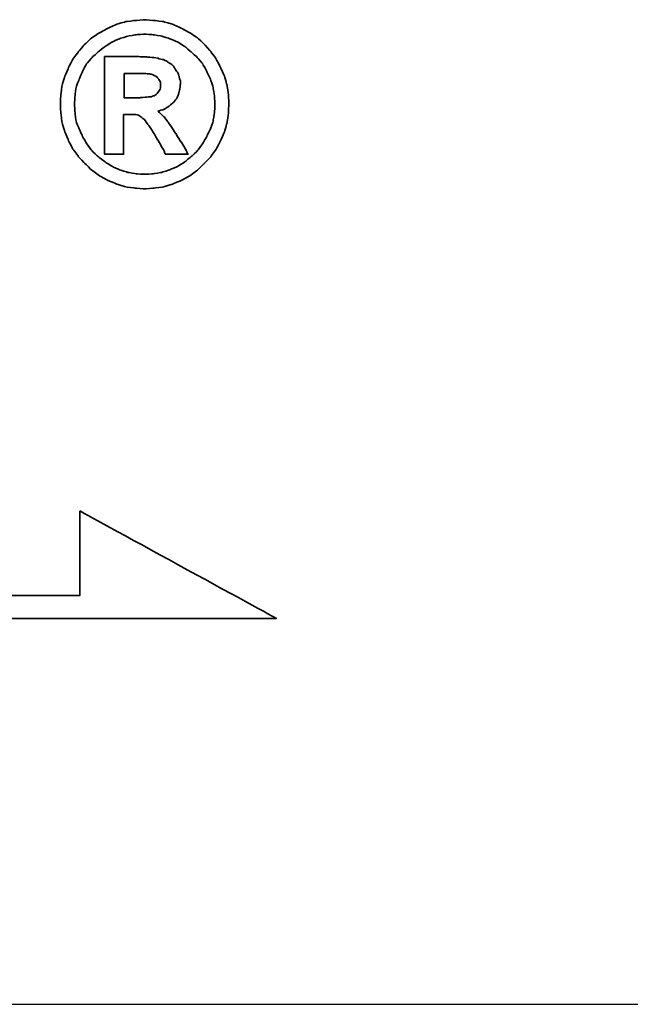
# Model space of a CAD drawing. Extents: x 898 to 1291, y 65 to 273.
# Tile 40 of 41: x 1192 to 1198, y 188 to 197. Entities that reach past the tile are written whole.
import ezdxf

# ---------------------------------------------------------------- set-up
doc = ezdxf.new("R2010")
doc.units = 0
doc.header["$MEASUREMENT"] = 0
doc.linetypes.add('CENTER', pattern=[2, 1.25, -0.25, 0.25, -0.25])
for name, color, linetype in [('CL', 1, 'CENTER'), ('DIM', 4, 'CONTINUOUS'), ('layer 1', 7, 'CONTINUOUS')]:
    doc.layers.add(name, color=color, linetype=linetype)

# ---------------------------------------------------------------- blocks, each defined once
blk = doc.blocks.new('TBI MOTION logo(完整正式版)')
at = {"layer": 'layer 1', "color": 22, "lineweight": 35}
for points, knots in [([(81.20634, 4.98624), (81.20634, 4.98624), (81.18649, 5.32862), (81.18649, 5.32862), (81.18649, 5.32862), (81.18649, 5.32862), (81.13886, 5.66206), (81.13886, 5.66206), (81.13886, 5.66206), (81.13886, 5.66206), (81.04359, 5.97764), (81.04359, 5.97764), (81.04359, 5.97764), (81.04359, 5.97764), (80.91061, 6.29124), (80.91061, 6.29124), (80.91061, 6.29124), (80.91061, 6.29124), (80.75778, 6.58697), (80.75778, 6.58697), (80.75778, 6.58697), (80.75778, 6.58697), (80.5593, 6.85294), (80.5593, 6.85294), (80.5593, 6.85294), (80.5593, 6.85294), (80.33105, 7.1189), (80.33105, 7.1189), (80.33105, 7.1189), (80.33105, 7.1189), (80.09287, 7.33921), (80.09287, 7.33921), (80.09287, 7.33921), (80.09287, 7.33921), (79.815, 7.51982), (79.815, 7.51982), (79.815, 7.51982), (79.815, 7.51982), (79.51133, 7.69051), (79.51133, 7.69051), (79.51133, 7.69051), (79.51133, 7.69051), (79.19773, 7.8235), (79.19773, 7.8235), (79.19773, 7.8235), (79.19773, 7.8235), (78.88215, 7.91877), (78.88215, 7.91877), (78.88215, 7.91877), (78.88215, 7.91877), (78.54871, 7.95846), (78.54871, 7.95846), (78.54871, 7.95846), (78.54871, 7.95846), (78.21526, 7.98625), (78.21526, 7.98625), (78.21526, 7.98625), (78.21526, 7.98625), (77.87388, 7.95846), (77.87388, 7.95846), (77.87388, 7.95846), (77.87388, 7.95846), (77.54044, 7.91877), (77.54044, 7.91877), (77.54044, 7.91877), (77.54044, 7.91877), (77.22485, 7.8235), (77.22485, 7.8235), (77.22485, 7.8235), (77.22485, 7.8235), (76.91027, 7.69051), (76.91027, 7.69051), (76.91027, 7.69051), (76.91027, 7.69051), (76.6056, 7.51982), (76.6056, 7.51982), (76.6056, 7.51982), (76.6056, 7.51982), (76.32972, 7.33921), (76.32972, 7.33921), (76.32972, 7.33921), (76.32972, 7.33921), (76.09154, 7.1189), (76.09154, 7.1189), (76.09154, 7.1189), (76.09154, 7.1189), (75.86329, 6.85294), (75.86329, 6.85294), (75.86329, 6.85294), (75.86329, 6.85294), (75.66382, 6.58697), (75.66382, 6.58697), (75.66382, 6.58697), (75.66382, 6.58697), (75.51099, 6.29124), (75.51099, 6.29124), (75.51099, 6.29124), (75.51099, 6.29124), (75.37702, 5.97764), (75.37702, 5.97764), (75.37702, 5.97764), (75.37702, 5.97764), (75.28175, 5.66206), (75.28175, 5.66206), (75.28175, 5.66206), (75.28175, 5.66206), (75.23411, 5.32862), (75.23411, 5.32862), (75.23411, 5.32862), (75.23411, 5.32862), (75.21625, 4.98624), (75.21625, 4.98624), (75.21625, 4.98624), (75.21625, 4.98624), (75.23411, 4.6528), (75.23411, 4.6528), (75.23411, 4.6528), (75.23411, 4.6528), (75.28175, 4.32035), (75.28175, 4.32035), (75.28175, 4.32035), (75.28175, 4.32035), (75.37702, 3.99583), (75.37702, 3.99583), (75.37702, 3.99583), (75.37702, 3.99583), (75.51099, 3.68224), (75.51099, 3.68224), (75.51099, 3.68224), (75.51099, 3.68224), (75.66382, 3.38749), (75.66382, 3.38749), (75.66382, 3.38749), (75.66382, 3.38749), (75.86329, 3.10963), (75.86329, 3.10963), (75.86329, 3.10963), (75.86329, 3.10963), (76.09154, 2.87145), (76.09154, 2.87145), (76.09154, 2.87145), (76.09154, 2.87145), (76.32972, 2.6432), (76.32972, 2.6432), (76.32972, 2.6432), (76.32972, 2.6432), (76.6056, 2.43381), (76.6056, 2.43381), (76.6056, 2.43381), (76.6056, 2.43381), (76.91027, 2.27205), (76.91027, 2.27205), (76.91027, 2.27205), (76.91027, 2.27205), (77.22485, 2.13906), (77.22485, 2.13906), (77.22485, 2.13906), (77.22485, 2.13906), (77.54044, 2.0438), (77.54044, 2.0438), (77.54044, 2.0438), (77.54044, 2.0438), (77.87388, 1.99616), (77.87388, 1.99616), (77.87388, 1.99616), (77.87388, 1.99616), (78.21526, 1.97631), (78.21526, 1.97631), (78.21526, 1.97631), (78.21526, 1.97631), (78.54871, 1.99616), (78.54871, 1.99616), (78.54871, 1.99616), (78.54871, 1.99616), (78.88215, 2.0438), (78.88215, 2.0438), (78.88215, 2.0438), (78.88215, 2.0438), (79.19773, 2.13906), (79.19773, 2.13906), (79.19773, 2.13906), (79.19773, 2.13906), (79.51133, 2.27205), (79.51133, 2.27205), (79.51133, 2.27205), (79.51133, 2.27205), (79.815, 2.43381), (79.815, 2.43381), (79.815, 2.43381), (79.815, 2.43381), (80.09287, 2.6432), (80.09287, 2.6432), (80.09287, 2.6432), (80.09287, 2.6432), (80.33105, 2.87145), (80.33105, 2.87145), (80.33105, 2.87145), (80.33105, 2.87145), (80.5593, 3.10963), (80.5593, 3.10963), (80.5593, 3.10963), (80.5593, 3.10963), (80.75778, 3.38749), (80.75778, 3.38749), (80.75778, 3.38749), (80.75778, 3.38749), (80.91061, 3.68224), (80.91061, 3.68224), (80.91061, 3.68224), (80.91061, 3.68224), (81.04359, 3.99583), (81.04359, 3.99583), (81.04359, 3.99583), (81.04359, 3.99583), (81.13886, 4.32035), (81.13886, 4.32035), (81.13886, 4.32035), (81.13886, 4.32035), (81.18649, 4.6528), (81.18649, 4.6528), (81.18649, 4.6528), (81.18649, 4.6528), (81.20634, 4.98624), (81.20634, 4.98624)], [0, 0, 0, 0, 0.01785714, 0.01785714, 0.01785714, 0.01785715, 0.03571429, 0.03571429, 0.03571429, 0.0357143, 0.05357143, 0.05357143, 0.05357143, 0.05357144, 0.07142857, 0.07142857, 0.07142857, 0.07142858, 0.08928571, 0.08928571, 0.08928571, 0.08928572, 0.10714286, 0.10714286, 0.10714286, 0.10714287, 0.125, 0.125, 0.125, 0.12500001, 0.14285714, 0.14285714, 0.14285714, 0.14285715, 0.16071429, 0.16071429, 0.16071429, 0.1607143, 0.17857143, 0.17857143, 0.17857143, 0.17857144, 0.19642857, 0.19642857, 0.19642857, 0.19642858, 0.21428571, 0.21428571, 0.21428571, 0.21428572, 0.23214286, 0.23214286, 0.23214286, 0.23214287, 0.25, 0.25, 0.25, 0.25000001, 0.26785714, 0.26785714, 0.26785714, 0.26785715, 0.28571429, 0.28571429, 0.28571429, 0.2857143, 0.30357143, 0.30357143, 0.30357143, 0.30357144, 0.32142857, 0.32142857, 0.32142857, 0.32142858, 0.33928571, 0.33928571, 0.33928571, 0.33928572, 0.35714286, 0.35714286, 0.35714286, 0.35714287, 0.375, 0.375, 0.375, 0.37500001, 0.39285714, 0.39285714, 0.39285714, 0.39285715, 0.41071429, 0.41071429, 0.41071429, 0.4107143, 0.42857143, 0.42857143, 0.42857143, 0.42857144, 0.44642857, 0.44642857, 0.44642857, 0.44642858, 0.46428571, 0.46428571, 0.46428571, 0.46428572, 0.48214286, 0.48214286, 0.48214286, 0.48214287, 0.5, 0.5, 0.5, 0.50000001, 0.51785714, 0.51785714, 0.51785714, 0.51785715, 0.53571429, 0.53571429, 0.53571429, 0.5357143, 0.55357143, 0.55357143, 0.55357143, 0.55357144, 0.57142857, 0.57142857, 0.57142857, 0.57142858, 0.58928571, 0.58928571, 0.58928571, 0.58928572, 0.60714286, 0.60714286, 0.60714286, 0.60714287, 0.625, 0.625, 0.625, 0.62500001, 0.64285714, 0.64285714, 0.64285714, 0.64285715, 0.66071429, 0.66071429, 0.66071429, 0.6607143, 0.67857143, 0.67857143, 0.67857143, 0.67857144, 0.69642857, 0.69642857, 0.69642857, 0.69642858, 0.71428571, 0.71428571, 0.71428571, 0.71428572, 0.73214286, 0.73214286, 0.73214286, 0.73214287, 0.75, 0.75, 0.75, 0.75000001, 0.76785714, 0.76785714, 0.76785714, 0.76785715, 0.78571429, 0.78571429, 0.78571429, 0.7857143, 0.80357143, 0.80357143, 0.80357143, 0.80357144, 0.82142857, 0.82142857, 0.82142857, 0.82142858, 0.83928571, 0.83928571, 0.83928571, 0.83928572, 0.85714286, 0.85714286, 0.85714286, 0.85714287, 0.875, 0.875, 0.875, 0.87500001, 0.89285714, 0.89285714, 0.89285714, 0.89285715, 0.91071429, 0.91071429, 0.91071429, 0.9107143, 0.92857143, 0.92857143, 0.92857143, 0.92857144, 0.94642857, 0.94642857, 0.94642857, 0.94642858, 0.96428571, 0.96428571, 0.96428571, 0.96428572, 0.98214286, 0.98214286, 0.98214286, 0.98214287, 1, 1, 1, 1]), ([(80.71014, 4.98624), (80.71014, 4.98624), (80.69129, 5.29091), (80.69129, 5.29091), (80.69129, 5.29091), (80.69129, 5.29091), (80.64464, 5.57672), (80.64464, 5.57672), (80.64464, 5.57672), (80.64464, 5.57672), (80.54937, 5.87245), (80.54937, 5.87245), (80.54937, 5.87245), (80.54937, 5.87245), (80.41639, 6.14833), (80.41639, 6.14833), (80.41639, 6.14833), (80.41639, 6.14833), (80.27349, 6.41429), (80.27349, 6.41429), (80.27349, 6.41429), (80.27349, 6.41429), (80.08295, 6.64255), (80.08295, 6.64255), (80.08295, 6.64255), (80.08295, 6.64255), (79.86264, 6.84301), (79.86264, 6.84301), (79.86264, 6.84301), (79.86264, 6.84301), (79.63439, 7.03355), (79.63439, 7.03355), (79.63439, 7.03355), (79.63439, 7.03355), (79.37835, 7.1963), (79.37835, 7.1963), (79.37835, 7.1963), (79.37835, 7.1963), (79.10246, 7.30944), (79.10246, 7.30944), (79.10246, 7.30944), (79.10246, 7.30944), (78.81665, 7.40471), (78.81665, 7.40471), (78.81665, 7.40471), (78.81665, 7.40471), (78.511, 7.45234), (78.511, 7.45234), (78.511, 7.45234), (78.511, 7.45234), (78.21526, 7.47219), (78.21526, 7.47219), (78.21526, 7.47219), (78.21526, 7.47219), (77.9106, 7.45234), (77.9106, 7.45234), (77.9106, 7.45234), (77.9106, 7.45234), (77.61685, 7.40471), (77.61685, 7.40471), (77.61685, 7.40471), (77.61685, 7.40471), (77.32012, 7.30944), (77.32012, 7.30944), (77.32012, 7.30944), (77.32012, 7.30944), (77.06309, 7.1963), (77.06309, 7.1963), (77.06309, 7.1963), (77.06309, 7.1963), (76.80606, 7.03355), (76.80606, 7.03355), (76.80606, 7.03355), (76.80606, 7.03355), (76.55797, 6.84301), (76.55797, 6.84301), (76.55797, 6.84301), (76.55797, 6.84301), (76.34063, 6.64255), (76.34063, 6.64255), (76.34063, 6.64255), (76.34063, 6.64255), (76.1491, 6.41429), (76.1491, 6.41429), (76.1491, 6.41429), (76.1491, 6.41429), (76.0062, 6.14833), (76.0062, 6.14833), (76.0062, 6.14833), (76.0062, 6.14833), (75.88314, 5.87245), (75.88314, 5.87245), (75.88314, 5.87245), (75.88314, 5.87245), (75.77794, 5.57672), (75.77794, 5.57672), (75.77794, 5.57672), (75.77794, 5.57672), (75.73924, 5.29091), (75.73924, 5.29091), (75.73924, 5.29091), (75.73924, 5.29091), (75.72039, 4.98624), (75.72039, 4.98624), (75.72039, 4.98624), (75.72039, 4.98624), (75.73924, 4.67165), (75.73924, 4.67165), (75.73924, 4.67165), (75.73924, 4.67165), (75.77794, 4.37791), (75.77794, 4.37791), (75.77794, 4.37791), (75.77794, 4.37791), (75.88314, 4.10102), (75.88314, 4.10102), (75.88314, 4.10102), (75.88314, 4.10102), (76.0062, 3.83407), (76.0062, 3.83407), (76.0062, 3.83407), (76.0062, 3.83407), (76.15902, 3.56811), (76.15902, 3.56811), (76.15902, 3.56811), (76.15902, 3.56811), (76.34063, 3.32001), (76.34063, 3.32001), (76.34063, 3.32001), (76.34063, 3.32001), (76.55797, 3.11955), (76.55797, 3.11955), (76.55797, 3.11955), (76.55797, 3.11955), (76.80606, 2.92901), (76.80606, 2.92901), (76.80606, 2.92901), (76.80606, 2.92901), (77.06309, 2.76725), (77.06309, 2.76725), (77.06309, 2.76725), (77.06309, 2.76725), (77.32012, 2.65412), (77.32012, 2.65412), (77.32012, 2.65412), (77.32012, 2.65412), (77.61685, 2.55786), (77.61685, 2.55786), (77.61685, 2.55786), (77.61685, 2.55786), (77.9106, 2.51022), (77.9106, 2.51022), (77.9106, 2.51022), (77.9106, 2.51022), (78.21526, 2.49137), (78.21526, 2.49137), (78.21526, 2.49137), (78.21526, 2.49137), (78.511, 2.51022), (78.511, 2.51022), (78.511, 2.51022), (78.511, 2.51022), (78.81665, 2.55786), (78.81665, 2.55786), (78.81665, 2.55786), (78.81665, 2.55786), (79.10246, 2.65412), (79.10246, 2.65412), (79.10246, 2.65412), (79.10246, 2.65412), (79.37835, 2.76725), (79.37835, 2.76725), (79.37835, 2.76725), (79.37835, 2.76725), (79.63439, 2.92901), (79.63439, 2.92901), (79.63439, 2.92901), (79.63439, 2.92901), (79.86264, 3.11955), (79.86264, 3.11955), (79.86264, 3.11955), (79.86264, 3.11955), (80.08295, 3.32001), (80.08295, 3.32001), (80.08295, 3.32001), (80.08295, 3.32001), (80.26356, 3.56811), (80.26356, 3.56811), (80.26356, 3.56811), (80.26356, 3.56811), (80.41639, 3.83407), (80.41639, 3.83407), (80.41639, 3.83407), (80.41639, 3.83407), (80.54937, 4.10102), (80.54937, 4.10102), (80.54937, 4.10102), (80.54937, 4.10102), (80.64464, 4.37791), (80.64464, 4.37791), (80.64464, 4.37791), (80.64464, 4.37791), (80.69129, 4.67165), (80.69129, 4.67165), (80.69129, 4.67165), (80.69129, 4.67165), (80.71014, 4.98624), (80.71014, 4.98624)], [0, 0, 0, 0, 0.01923077, 0.01923077, 0.01923077, 0.01923078, 0.03846154, 0.03846154, 0.03846154, 0.03846155, 0.05769231, 0.05769231, 0.05769231, 0.05769232, 0.07692308, 0.07692308, 0.07692308, 0.07692309, 0.09615385, 0.09615385, 0.09615385, 0.09615386, 0.11538462, 0.11538462, 0.11538462, 0.11538463, 0.13461538, 0.13461538, 0.13461538, 0.13461539, 0.15384615, 0.15384615, 0.15384615, 0.15384616, 0.17307692, 0.17307692, 0.17307692, 0.17307693, 0.19230769, 0.19230769, 0.19230769, 0.1923077, 0.21153846, 0.21153846, 0.21153846, 0.21153847, 0.23076923, 0.23076923, 0.23076923, 0.23076924, 0.25, 0.25, 0.25, 0.25000001, 0.26923077, 0.26923077, 0.26923077, 0.26923078, 0.28846154, 0.28846154, 0.28846154, 0.28846155, 0.30769231, 0.30769231, 0.30769231, 0.30769232, 0.32692308, 0.32692308, 0.32692308, 0.32692309, 0.34615385, 0.34615385, 0.34615385, 0.34615386, 0.36538462, 0.36538462, 0.36538462, 0.36538463, 0.38461538, 0.38461538, 0.38461538, 0.38461539, 0.40384615, 0.40384615, 0.40384615, 0.40384616, 0.42307692, 0.42307692, 0.42307692, 0.42307693, 0.44230769, 0.44230769, 0.44230769, 0.4423077, 0.46153846, 0.46153846, 0.46153846, 0.46153847, 0.48076923, 0.48076923, 0.48076923, 0.48076924, 0.5, 0.5, 0.5, 0.50000001, 0.51923077, 0.51923077, 0.51923077, 0.51923078, 0.53846154, 0.53846154, 0.53846154, 0.53846155, 0.55769231, 0.55769231, 0.55769231, 0.55769232, 0.57692308, 0.57692308, 0.57692308, 0.57692309, 0.59615385, 0.59615385, 0.59615385, 0.59615386, 0.61538462, 0.61538462, 0.61538462, 0.61538463, 0.63461538, 0.63461538, 0.63461538, 0.63461539, 0.65384615, 0.65384615, 0.65384615, 0.65384616, 0.67307692, 0.67307692, 0.67307692, 0.67307693, 0.69230769, 0.69230769, 0.69230769, 0.6923077, 0.71153846, 0.71153846, 0.71153846, 0.71153847, 0.73076923, 0.73076923, 0.73076923, 0.73076924, 0.75, 0.75, 0.75, 0.75000001, 0.76923077, 0.76923077, 0.76923077, 0.76923078, 0.78846154, 0.78846154, 0.78846154, 0.78846155, 0.80769231, 0.80769231, 0.80769231, 0.80769232, 0.82692308, 0.82692308, 0.82692308, 0.82692309, 0.84615385, 0.84615385, 0.84615385, 0.84615386, 0.86538462, 0.86538462, 0.86538462, 0.86538463, 0.88461538, 0.88461538, 0.88461538, 0.88461539, 0.90384615, 0.90384615, 0.90384615, 0.90384616, 0.92307692, 0.92307692, 0.92307692, 0.92307693, 0.94230769, 0.94230769, 0.94230769, 0.9423077, 0.96153846, 0.96153846, 0.96153846, 0.96153847, 0.98076923, 0.98076923, 0.98076923, 0.98076924, 1, 1, 1, 1]), ([(76.78721, 3.2823), (76.78721, 3.2823), (76.78721, 3.32001), (76.78721, 3.32001), (76.78721, 3.32001), (76.78721, 3.32001), (76.78721, 3.42422), (76.78721, 3.42422), (76.78721, 3.42422), (76.78721, 3.42422), (76.78721, 3.59689), (76.78721, 3.59689), (76.78721, 3.59689), (76.78721, 3.59689), (76.78721, 3.80529), (76.78721, 3.80529), (76.78721, 3.80529), (76.78721, 3.80529), (76.78721, 4.0524), (76.78721, 4.0524), (76.78721, 4.0524), (76.78721, 4.0524), (76.78721, 4.32035), (76.78721, 4.32035), (76.78721, 4.32035), (76.78721, 4.32035), (76.78721, 4.92868), (76.78721, 4.92868), (76.78721, 4.92868), (76.78721, 4.92868), (76.78721, 5.53801), (76.78721, 5.53801), (76.78721, 5.53801), (76.78721, 5.53801), (76.78721, 5.82482), (76.78721, 5.82482), (76.78721, 5.82482), (76.78721, 5.82482), (76.78721, 6.07291), (76.78721, 6.07291), (76.78721, 6.07291), (76.78721, 6.07291), (76.78721, 6.30017), (76.78721, 6.30017), (76.78721, 6.30017), (76.78721, 6.30017), (76.78721, 6.45399), (76.78721, 6.45399), (76.78721, 6.45399), (76.78721, 6.45399), (76.78721, 6.5572), (76.78721, 6.5572), (76.78721, 6.5572), (76.78721, 6.5572), (76.78721, 6.59689), (76.78721, 6.59689), (76.78721, 6.59689), (76.78721, 6.59689), (76.78721, 6.67232), (76.78721, 6.67232), (76.78721, 6.67232), (76.78721, 6.67232), (76.8537, 6.67232), (76.8537, 6.67232), (76.8537, 6.67232), (76.8537, 6.67232), (76.87355, 6.67232), (76.87355, 6.67232), (76.87355, 6.67232), (76.87355, 6.67232), (76.91027, 6.67232), (76.91027, 6.67232), (76.91027, 6.67232), (76.91027, 6.67232), (77.04424, 6.67232), (77.04424, 6.67232), (77.04424, 6.67232), (77.04424, 6.67232), (77.22485, 6.67232), (77.22485, 6.67232), (77.22485, 6.67232), (77.22485, 6.67232), (77.43524, 6.67232), (77.43524, 6.67232), (77.43524, 6.67232), (77.43524, 6.67232), (77.65357, 6.67232), (77.65357, 6.67232), (77.65357, 6.67232), (77.65357, 6.67232), (77.82625, 6.67232), (77.82625, 6.67232), (77.82625, 6.67232), (77.82625, 6.67232), (77.94037, 6.67232), (77.94037, 6.67232), (77.94037, 6.67232), (77.94037, 6.67232), (77.97709, 6.67232), (77.97709, 6.67232), (77.97709, 6.67232), (77.97709, 6.67232), (77.99694, 6.67232), (77.99694, 6.67232), (77.99694, 6.67232), (77.99694, 6.67232), (78.00686, 6.67232), (78.00686, 6.67232), (78.00686, 6.67232), (78.00686, 6.67232), (78.28275, 6.6624), (78.28275, 6.6624), (78.28275, 6.6624), (78.28275, 6.6624), (78.50107, 6.64255), (78.50107, 6.64255), (78.50107, 6.64255), (78.50107, 6.64255), (78.511, 6.64255), (78.511, 6.64255), (78.511, 6.64255), (78.511, 6.64255), (78.70154, 6.61476), (78.70154, 6.61476), (78.70154, 6.61476), (78.70154, 6.61476), (78.70154, 6.60483), (78.70154, 6.60483), (78.70154, 6.60483), (78.70154, 6.60483), (78.86429, 6.56713), (78.86429, 6.56713), (78.86429, 6.56713), (78.86429, 6.56713), (78.87223, 6.56713), (78.87223, 6.56713), (78.87223, 6.56713), (78.87223, 6.56713), (78.99727, 6.51056), (78.99727, 6.51056), (78.99727, 6.51056), (78.99727, 6.51056), (79.00719, 6.51056), (79.00719, 6.51056), (79.00719, 6.51056), (79.00719, 6.51056), (79.00719, 6.50162), (79.00719, 6.50162), (79.00719, 6.50162), (79.00719, 6.50162), (79.1104, 6.43415), (79.1104, 6.43415), (79.1104, 6.43415), (79.1104, 6.43415), (79.12132, 6.43415), (79.12132, 6.43415), (79.12132, 6.43415), (79.12132, 6.43415), (79.22552, 6.34781), (79.22552, 6.34781), (79.22552, 6.34781), (79.22552, 6.34781), (79.23544, 6.33888), (79.23544, 6.33888), (79.23544, 6.33888), (79.23544, 6.33888), (79.23544, 6.32895), (79.23544, 6.32895), (79.23544, 6.32895), (79.23544, 6.32895), (79.31087, 6.21483), (79.31087, 6.21483), (79.31087, 6.21483), (79.31087, 6.21483), (79.38629, 6.1007), (79.38629, 6.1007), (79.38629, 6.1007), (79.38629, 6.1007), (79.3972, 6.1007), (79.3972, 6.1007), (79.3972, 6.1007), (79.3972, 6.1007), (79.3972, 6.09078), (79.3972, 6.09078), (79.3972, 6.09078), (79.3972, 6.09078), (79.43392, 5.97764), (79.43392, 5.97764), (79.43392, 5.97764), (79.43392, 5.97764), (79.43392, 5.96772), (79.43392, 5.96772), (79.43392, 5.96772), (79.43392, 5.96772), (79.47362, 5.83474), (79.47362, 5.83474), (79.47362, 5.83474), (79.47362, 5.83474), (79.48156, 5.82482), (79.48156, 5.82482), (79.48156, 5.82482), (79.48156, 5.82482), (79.48156, 5.69977), (79.48156, 5.69977), (79.48156, 5.69977), (79.48156, 5.69977), (79.48156, 5.69183), (79.48156, 5.69183), (79.48156, 5.69183), (79.48156, 5.69183), (79.4637, 5.51915), (79.4637, 5.51915), (79.4637, 5.51915), (79.4637, 5.51915), (79.4637, 5.51122), (79.4637, 5.51122), (79.4637, 5.51122), (79.4637, 5.51122), (79.45377, 5.51122), (79.45377, 5.51122), (79.45377, 5.51122), (79.45377, 5.51122), (79.41507, 5.34847), (79.41507, 5.34847), (79.41507, 5.34847), (79.41507, 5.34847), (79.41507, 5.33854), (79.41507, 5.33854), (79.41507, 5.33854), (79.41507, 5.33854), (79.41507, 5.32862), (79.41507, 5.32862), (79.41507, 5.32862), (79.41507, 5.32862), (79.33865, 5.16785), (79.33865, 5.16785), (79.33865, 5.16785), (79.33865, 5.16785), (79.33071, 5.15693), (79.33071, 5.15693), (79.33071, 5.15693), (79.33071, 5.15693), (79.2156, 5.02495), (79.2156, 5.02495), (79.2156, 5.02495), (79.2156, 5.02495), (79.20567, 5.01502), (79.20567, 5.01502), (79.20567, 5.01502), (79.20567, 5.01502), (79.05483, 4.89991), (79.05483, 4.89991), (79.05483, 4.89991), (79.05483, 4.89991), (79.04491, 4.89197), (79.04491, 4.89197), (79.04491, 4.89197), (79.04491, 4.89197), (78.89208, 4.7967), (78.89208, 4.7967), (78.89208, 4.7967), (78.89208, 4.7967), (78.88215, 4.7967), (78.88215, 4.7967), (78.88215, 4.7967), (78.88215, 4.7967), (78.69161, 4.73913), (78.69161, 4.73913), (78.69161, 4.73913), (78.69161, 4.73913), (78.68169, 4.73913), (78.68169, 4.73913), (78.68169, 4.73913), (78.68169, 4.73913), (78.68169, 4.72921), (78.68169, 4.72921), (78.68169, 4.72921), (78.68169, 4.72921), (78.78688, 4.63394), (78.78688, 4.63394), (78.78688, 4.63394), (78.78688, 4.63394), (78.902, 4.52875), (78.902, 4.52875), (78.902, 4.52875), (78.902, 4.52875), (78.91093, 4.52081), (78.91093, 4.52081), (78.91093, 4.52081), (78.91093, 4.52081), (79.02506, 4.36798), (79.02506, 4.36798), (79.02506, 4.36798), (79.02506, 4.36798), (79.1501, 4.1953), (79.1501, 4.1953), (79.1501, 4.1953), (79.1501, 4.1953), (79.1501, 4.18736), (79.1501, 4.18736), (79.1501, 4.18736), (79.1501, 4.18736), (79.29201, 3.96705), (79.29201, 3.96705), (79.29201, 3.96705), (79.29201, 3.96705), (79.31087, 3.93828), (79.31087, 3.93828), (79.31087, 3.93828), (79.31087, 3.93828), (79.32079, 3.93828), (79.32079, 3.93828), (79.32079, 3.93828), (79.32079, 3.93828), (79.3585, 3.87178), (79.3585, 3.87178), (79.3585, 3.87178), (79.3585, 3.87178), (79.50141, 3.64353), (79.50141, 3.64353), (79.50141, 3.64353), (79.50141, 3.64353), (79.51133, 3.64353), (79.51133, 3.64353), (79.51133, 3.64353), (79.51133, 3.64353), (79.64431, 3.41528), (79.64431, 3.41528), (79.64431, 3.41528), (79.64431, 3.41528), (79.68202, 3.3478), (79.68202, 3.3478), (79.68202, 3.3478), (79.68202, 3.3478), (79.70187, 3.31009), (79.70187, 3.31009), (79.70187, 3.31009), (79.70187, 3.31009), (79.7495, 3.2049), (79.7495, 3.2049), (79.7495, 3.2049), (79.7495, 3.2049), (79.64431, 3.2049), (79.64431, 3.2049), (79.64431, 3.2049), (79.64431, 3.2049), (79.62546, 3.2049), (79.62546, 3.2049), (79.62546, 3.2049), (79.62546, 3.2049), (79.53912, 3.2049), (79.53912, 3.2049), (79.53912, 3.2049), (79.53912, 3.2049), (79.31087, 3.2049), (79.31087, 3.2049), (79.31087, 3.2049), (79.31087, 3.2049), (79.08262, 3.2049), (79.08262, 3.2049), (79.08262, 3.2049), (79.08262, 3.2049), (79.00719, 3.2049), (79.00719, 3.2049), (79.00719, 3.2049), (79.00719, 3.2049), (78.98735, 3.2049), (78.98735, 3.2049), (78.98735, 3.2049), (78.98735, 3.2049), (78.94964, 3.2049), (78.94964, 3.2049), (78.94964, 3.2049), (78.94964, 3.2049), (78.92979, 3.24459), (78.92979, 3.24459), (78.92979, 3.24459), (78.92979, 3.24459), (78.91093, 3.2823), (78.91093, 3.2823), (78.91093, 3.2823), (78.91093, 3.2823), (78.91093, 3.29223), (78.91093, 3.29223), (78.91093, 3.29223), (78.91093, 3.29223), (78.89208, 3.3478), (78.89208, 3.3478), (78.89208, 3.3478), (78.89208, 3.3478), (78.78688, 3.52048), (78.78688, 3.52048), (78.78688, 3.52048), (78.78688, 3.52048), (78.69161, 3.7001), (78.69161, 3.7001), (78.69161, 3.7001), (78.69161, 3.7001), (78.6539, 3.7388), (78.6539, 3.7388), (78.6539, 3.7388), (78.6539, 3.7388), (78.64398, 3.74873), (78.64398, 3.74873), (78.64398, 3.74873), (78.64398, 3.74873), (78.64398, 3.75766), (78.64398, 3.75766), (78.64398, 3.75766), (78.64398, 3.75766), (78.63405, 3.78644), (78.63405, 3.78644), (78.63405, 3.78644), (78.63405, 3.78644), (78.48321, 4.04347), (78.48321, 4.04347), (78.48321, 4.04347), (78.48321, 4.04347), (78.33038, 4.2618), (78.33038, 4.2618), (78.33038, 4.2618), (78.33038, 4.2618), (78.20732, 4.43447), (78.20732, 4.43447), (78.20732, 4.43447), (78.20732, 4.43447), (78.09221, 4.52081), (78.09221, 4.52081), (78.09221, 4.52081), (78.09221, 4.52081), (78.02472, 4.56845), (78.02472, 4.56845), (78.02472, 4.56845), (78.02472, 4.56845), (77.9493, 4.60616), (77.9493, 4.60616), (77.9493, 4.60616), (77.9493, 4.60616), (77.8451, 4.61608), (77.8451, 4.61608), (77.8451, 4.61608), (77.8451, 4.61608), (77.71113, 4.61608), (77.71113, 4.61608), (77.71113, 4.61608), (77.71113, 4.61608), (77.69128, 4.61608), (77.69128, 4.61608), (77.69128, 4.61608), (77.69128, 4.61608), (77.67342, 4.61608), (77.67342, 4.61608), (77.67342, 4.61608), (77.67342, 4.61608), (77.5583, 4.61608), (77.5583, 4.61608), (77.5583, 4.61608), (77.5583, 4.61608), (77.46303, 4.61608), (77.46303, 4.61608), (77.46303, 4.61608), (77.46303, 4.61608), (77.46303, 4.54761), (77.46303, 4.54761), (77.46303, 4.54761), (77.46303, 4.54761), (77.46303, 4.47318), (77.46303, 4.47318), (77.46303, 4.47318), (77.46303, 4.47318), (77.46303, 4.24294), (77.46303, 4.24294), (77.46303, 4.24294), (77.46303, 4.24294), (77.46303, 3.99583), (77.46303, 3.99583), (77.46303, 3.99583), (77.46303, 3.99583), (77.46303, 3.72888), (77.46303, 3.72888), (77.46303, 3.72888), (77.46303, 3.72888), (77.46303, 3.51055), (77.46303, 3.51055), (77.46303, 3.51055), (77.46303, 3.51055), (77.46303, 3.42422), (77.46303, 3.42422), (77.46303, 3.42422), (77.46303, 3.42422), (77.46303, 3.35773), (77.46303, 3.35773), (77.46303, 3.35773), (77.46303, 3.35773), (77.46303, 3.30017), (77.46303, 3.30017), (77.46303, 3.30017), (77.46303, 3.30017), (77.46303, 3.2823), (77.46303, 3.2823), (77.46303, 3.2823), (77.46303, 3.2823), (77.46303, 3.2049), (77.46303, 3.2049), (77.46303, 3.2049), (77.46303, 3.2049), (77.39753, 3.2049), (77.39753, 3.2049), (77.39753, 3.2049), (77.39753, 3.2049), (77.37768, 3.2049), (77.37768, 3.2049), (77.37768, 3.2049), (77.37768, 3.2049), (77.32012, 3.2049), (77.32012, 3.2049), (77.32012, 3.2049), (77.32012, 3.2049), (77.12165, 3.2049), (77.12165, 3.2049), (77.12165, 3.2049), (77.12165, 3.2049), (76.94897, 3.2049), (76.94897, 3.2049), (76.94897, 3.2049), (76.94897, 3.2049), (76.8924, 3.2049), (76.8924, 3.2049), (76.8924, 3.2049), (76.8924, 3.2049), (76.8537, 3.2049), (76.8537, 3.2049), (76.8537, 3.2049), (76.8537, 3.2049), (76.78721, 3.2049), (76.78721, 3.2049), (76.78721, 3.2049), (76.78721, 3.2049), (76.78721, 3.2823), (76.78721, 3.2823)], [0, 0, 0, 0, 0.00740741, 0.00740741, 0.00740741, 0.00740742, 0.01481481, 0.01481481, 0.01481481, 0.01481482, 0.02222222, 0.02222222, 0.02222222, 0.02222223, 0.02962963, 0.02962963, 0.02962963, 0.02962964, 0.03703704, 0.03703704, 0.03703704, 0.03703705, 0.04444444, 0.04444444, 0.04444444, 0.04444445, 0.05185185, 0.05185185, 0.05185185, 0.05185186, 0.05925926, 0.05925926, 0.05925926, 0.05925927, 0.06666667, 0.06666667, 0.06666667, 0.06666668, 0.07407407, 0.07407407, 0.07407407, 0.07407408, 0.08148148, 0.08148148, 0.08148148, 0.08148149, 0.08888889, 0.08888889, 0.08888889, 0.0888889, 0.0962963, 0.0962963, 0.0962963, 0.09629631, 0.1037037, 0.1037037, 0.1037037, 0.10370371, 0.11111111, 0.11111111, 0.11111111, 0.11111112, 0.11851852, 0.11851852, 0.11851852, 0.11851853, 0.12592593, 0.12592593, 0.12592593, 0.12592594, 0.13333333, 0.13333333, 0.13333333, 0.13333334, 0.14074074, 0.14074074, 0.14074074, 0.14074075, 0.14814815, 0.14814815, 0.14814815, 0.14814816, 0.15555556, 0.15555556, 0.15555556, 0.15555557, 0.16296296, 0.16296296, 0.16296296, 0.16296297, 0.17037037, 0.17037037, 0.17037037, 0.17037038, 0.17777778, 0.17777778, 0.17777778, 0.17777779, 0.18518519, 0.18518519, 0.18518519, 0.1851852, 0.19259259, 0.19259259, 0.19259259, 0.1925926, 0.2, 0.2, 0.2, 0.20000001, 0.20740741, 0.20740741, 0.20740741, 0.20740742, 0.21481481, 0.21481481, 0.21481481, 0.21481482, 0.22222222, 0.22222222, 0.22222222, 0.22222223, 0.22962963, 0.22962963, 0.22962963, 0.22962964, 0.23703704, 0.23703704, 0.23703704, 0.23703705, 0.24444444, 0.24444444, 0.24444444, 0.24444445, 0.25185185, 0.25185185, 0.25185185, 0.25185186, 0.25925926, 0.25925926, 0.25925926, 0.25925927, 0.26666667, 0.26666667, 0.26666667, 0.26666668, 0.27407407, 0.27407407, 0.27407407, 0.27407408, 0.28148148, 0.28148148, 0.28148148, 0.28148149, 0.28888889, 0.28888889, 0.28888889, 0.2888889, 0.2962963, 0.2962963, 0.2962963, 0.29629631, 0.3037037, 0.3037037, 0.3037037, 0.30370371, 0.31111111, 0.31111111, 0.31111111, 0.31111112, 0.31851852, 0.31851852, 0.31851852, 0.31851853, 0.32592593, 0.32592593, 0.32592593, 0.32592594, 0.33333333, 0.33333333, 0.33333333, 0.33333334, 0.34074074, 0.34074074, 0.34074074, 0.34074075, 0.34814815, 0.34814815, 0.34814815, 0.34814816, 0.35555556, 0.35555556, 0.35555556, 0.35555557, 0.36296296, 0.36296296, 0.36296296, 0.36296297, 0.37037037, 0.37037037, 0.37037037, 0.37037038, 0.37777778, 0.37777778, 0.37777778, 0.37777779, 0.38518519, 0.38518519, 0.38518519, 0.3851852, 0.39259259, 0.39259259, 0.39259259, 0.3925926, 0.4, 0.4, 0.4, 0.40000001, 0.40740741, 0.40740741, 0.40740741, 0.40740742, 0.41481481, 0.41481481, 0.41481481, 0.41481482, 0.42222222, 0.42222222, 0.42222222, 0.42222223, 0.42962963, 0.42962963, 0.42962963, 0.42962964, 0.43703704, 0.43703704, 0.43703704, 0.43703705, 0.44444444, 0.44444444, 0.44444444, 0.44444445, 0.45185185, 0.45185185, 0.45185185, 0.45185186, 0.45925926, 0.45925926, 0.45925926, 0.45925927, 0.46666667, 0.46666667, 0.46666667, 0.46666668, 0.47407407, 0.47407407, 0.47407407, 0.47407408, 0.48148148, 0.48148148, 0.48148148, 0.48148149, 0.48888889, 0.48888889, 0.48888889, 0.4888889, 0.4962963, 0.4962963, 0.4962963, 0.49629631, 0.5037037, 0.5037037, 0.5037037, 0.50370371, 0.51111111, 0.51111111, 0.51111111, 0.51111112, 0.51851852, 0.51851852, 0.51851852, 0.51851853, 0.52592593, 0.52592593, 0.52592593, 0.52592594, 0.53333333, 0.53333333, 0.53333333, 0.53333334, 0.54074074, 0.54074074, 0.54074074, 0.54074075, 0.54814815, 0.54814815, 0.54814815, 0.54814816, 0.55555556, 0.55555556, 0.55555556, 0.55555557, 0.56296296, 0.56296296, 0.56296296, 0.56296297, 0.57037037, 0.57037037, 0.57037037, 0.57037038, 0.57777778, 0.57777778, 0.57777778, 0.57777779, 0.58518519, 0.58518519, 0.58518519, 0.5851852, 0.59259259, 0.59259259, 0.59259259, 0.5925926, 0.6, 0.6, 0.6, 0.60000001, 0.60740741, 0.60740741, 0.60740741, 0.60740742, 0.61481481, 0.61481481, 0.61481481, 0.61481482, 0.62222222, 0.62222222, 0.62222222, 0.62222223, 0.62962963, 0.62962963, 0.62962963, 0.62962964, 0.63703704, 0.63703704, 0.63703704, 0.63703705, 0.64444444, 0.64444444, 0.64444444, 0.64444445, 0.65185185, 0.65185185, 0.65185185, 0.65185186, 0.65925926, 0.65925926, 0.65925926, 0.65925927, 0.66666667, 0.66666667, 0.66666667, 0.66666668, 0.67407407, 0.67407407, 0.67407407, 0.67407408, 0.68148148, 0.68148148, 0.68148148, 0.68148149, 0.68888889, 0.68888889, 0.68888889, 0.6888889, 0.6962963, 0.6962963, 0.6962963, 0.69629631, 0.7037037, 0.7037037, 0.7037037, 0.70370371, 0.71111111, 0.71111111, 0.71111111, 0.71111112, 0.71851852, 0.71851852, 0.71851852, 0.71851853, 0.72592593, 0.72592593, 0.72592593, 0.72592594, 0.73333333, 0.73333333, 0.73333333, 0.73333334, 0.74074074, 0.74074074, 0.74074074, 0.74074075, 0.74814815, 0.74814815, 0.74814815, 0.74814816, 0.75555556, 0.75555556, 0.75555556, 0.75555557, 0.76296296, 0.76296296, 0.76296296, 0.76296297, 0.77037037, 0.77037037, 0.77037037, 0.77037038, 0.77777778, 0.77777778, 0.77777778, 0.77777779, 0.78518519, 0.78518519, 0.78518519, 0.7851852, 0.79259259, 0.79259259, 0.79259259, 0.7925926, 0.8, 0.8, 0.8, 0.80000001, 0.80740741, 0.80740741, 0.80740741, 0.80740742, 0.81481481, 0.81481481, 0.81481481, 0.81481482, 0.82222222, 0.82222222, 0.82222222, 0.82222223, 0.82962963, 0.82962963, 0.82962963, 0.82962964, 0.83703704, 0.83703704, 0.83703704, 0.83703705, 0.84444444, 0.84444444, 0.84444444, 0.84444445, 0.85185185, 0.85185185, 0.85185185, 0.85185186, 0.85925926, 0.85925926, 0.85925926, 0.85925927, 0.86666667, 0.86666667, 0.86666667, 0.86666668, 0.87407407, 0.87407407, 0.87407407, 0.87407408, 0.88148148, 0.88148148, 0.88148148, 0.88148149, 0.88888889, 0.88888889, 0.88888889, 0.8888889, 0.8962963, 0.8962963, 0.8962963, 0.89629631, 0.9037037, 0.9037037, 0.9037037, 0.90370371, 0.91111111, 0.91111111, 0.91111111, 0.91111112, 0.91851852, 0.91851852, 0.91851852, 0.91851853, 0.92592593, 0.92592593, 0.92592593, 0.92592594, 0.93333333, 0.93333333, 0.93333333, 0.93333334, 0.94074074, 0.94074074, 0.94074074, 0.94074075, 0.94814815, 0.94814815, 0.94814815, 0.94814816, 0.95555556, 0.95555556, 0.95555556, 0.95555557, 0.96296296, 0.96296296, 0.96296296, 0.96296297, 0.97037037, 0.97037037, 0.97037037, 0.97037038, 0.97777778, 0.97777778, 0.97777778, 0.97777779, 0.98518519, 0.98518519, 0.98518519, 0.9851852, 0.99259259, 0.99259259, 0.99259259, 0.9925926, 1, 1, 1, 1]), ([(77.48288, 6.07291), (77.48288, 6.07291), (77.48288, 5.99551), (77.48288, 5.99551), (77.48288, 5.99551), (77.48288, 5.99551), (77.48288, 5.82482), (77.48288, 5.82482), (77.48288, 5.82482), (77.48288, 5.82482), (77.48288, 5.63328), (77.48288, 5.63328), (77.48288, 5.63328), (77.48288, 5.63328), (77.48288, 5.46358), (77.48288, 5.46358), (77.48288, 5.46358), (77.48288, 5.46358), (77.48288, 5.29091), (77.48288, 5.29091), (77.48288, 5.29091), (77.48288, 5.29091), (77.48288, 5.21449), (77.48288, 5.21449), (77.48288, 5.21449), (77.48288, 5.21449), (77.50074, 5.21449), (77.50074, 5.21449), (77.50074, 5.21449), (77.50074, 5.21449), (77.71113, 5.21449), (77.71113, 5.21449), (77.71113, 5.21449), (77.71113, 5.21449), (77.94037, 5.21449), (77.94037, 5.21449), (77.94037, 5.21449), (77.94037, 5.21449), (78.01579, 5.21449), (78.01579, 5.21449), (78.01579, 5.21449), (78.01579, 5.21449), (78.03465, 5.21449), (78.03465, 5.21449), (78.03465, 5.21449), (78.03465, 5.21449), (78.2629, 5.23335), (78.2629, 5.23335), (78.2629, 5.23335), (78.2629, 5.23335), (78.42565, 5.24327), (78.42565, 5.24327), (78.42565, 5.24327), (78.42565, 5.24327), (78.54871, 5.28098), (78.54871, 5.28098), (78.54871, 5.28098), (78.54871, 5.28098), (78.62611, 5.32862), (78.62611, 5.32862), (78.62611, 5.32862), (78.62611, 5.32862), (78.69161, 5.40503), (78.69161, 5.40503), (78.69161, 5.40503), (78.69161, 5.40503), (78.73925, 5.48145), (78.73925, 5.48145), (78.73925, 5.48145), (78.73925, 5.48145), (78.77696, 5.55885), (78.77696, 5.55885), (78.77696, 5.55885), (78.77696, 5.55885), (78.77696, 5.65214), (78.77696, 5.65214), (78.77696, 5.65214), (78.77696, 5.65214), (78.76902, 5.76726), (78.76902, 5.76726), (78.76902, 5.76726), (78.76902, 5.76726), (78.71146, 5.87245), (78.71146, 5.87245), (78.71146, 5.87245), (78.71146, 5.87245), (78.62611, 5.96772), (78.62611, 5.96772), (78.62611, 5.96772), (78.62611, 5.96772), (78.511, 6.02528), (78.511, 6.02528), (78.511, 6.02528), (78.511, 6.02528), (78.44451, 6.05306), (78.44451, 6.05306), (78.44451, 6.05306), (78.44451, 6.05306), (78.32046, 6.06299), (78.32046, 6.06299), (78.32046, 6.06299), (78.32046, 6.06299), (78.18748, 6.07291), (78.18748, 6.07291), (78.18748, 6.07291), (78.18748, 6.07291), (77.99694, 6.07291), (77.99694, 6.07291), (77.99694, 6.07291), (77.99694, 6.07291), (77.97709, 6.07291), (77.97709, 6.07291), (77.97709, 6.07291), (77.97709, 6.07291), (77.90167, 6.07291), (77.90167, 6.07291), (77.90167, 6.07291), (77.90167, 6.07291), (77.69128, 6.07291), (77.69128, 6.07291), (77.69128, 6.07291), (77.69128, 6.07291), (77.50074, 6.07291), (77.50074, 6.07291), (77.50074, 6.07291), (77.50074, 6.07291), (77.48288, 6.07291), (77.48288, 6.07291)], [0, 0, 0, 0, 0.03125, 0.03125, 0.03125, 0.03125001, 0.0625, 0.0625, 0.0625, 0.06250001, 0.09375, 0.09375, 0.09375, 0.09375001, 0.125, 0.125, 0.125, 0.12500001, 0.15625, 0.15625, 0.15625, 0.15625001, 0.1875, 0.1875, 0.1875, 0.18750001, 0.21875, 0.21875, 0.21875, 0.21875001, 0.25, 0.25, 0.25, 0.25000001, 0.28125, 0.28125, 0.28125, 0.28125001, 0.3125, 0.3125, 0.3125, 0.31250001, 0.34375, 0.34375, 0.34375, 0.34375001, 0.375, 0.375, 0.375, 0.37500001, 0.40625, 0.40625, 0.40625, 0.40625001, 0.4375, 0.4375, 0.4375, 0.43750001, 0.46875, 0.46875, 0.46875, 0.46875001, 0.5, 0.5, 0.5, 0.50000001, 0.53125, 0.53125, 0.53125, 0.53125001, 0.5625, 0.5625, 0.5625, 0.56250001, 0.59375, 0.59375, 0.59375, 0.59375001, 0.625, 0.625, 0.625, 0.62500001, 0.65625, 0.65625, 0.65625, 0.65625001, 0.6875, 0.6875, 0.6875, 0.68750001, 0.71875, 0.71875, 0.71875, 0.71875001, 0.75, 0.75, 0.75, 0.75000001, 0.78125, 0.78125, 0.78125, 0.78125001, 0.8125, 0.8125, 0.8125, 0.81250001, 0.84375, 0.84375, 0.84375, 0.84375001, 0.875, 0.875, 0.875, 0.87500001, 0.90625, 0.90625, 0.90625, 0.90625001, 0.9375, 0.9375, 0.9375, 0.93750001, 0.96875, 0.96875, 0.96875, 0.96875001, 1, 1, 1, 1]), ([(75.90875, -9.47875), (75.90875, -9.47875), (75.90875, -12.28625), (75.90875, -12.28625), (75.90875, -12.28625), (75.90875, -12.28625), (75.90875, -12.47875), (75.90875, -12.47875), (75.90875, -12.47875), (75.90875, -12.47875), (75.71625, -12.47875), (75.71625, -12.47875), (75.71625, -12.47875), (75.71625, -12.47875), (-88.32875, -12.47875), (-88.32875, -12.47875), (-88.32875, -12.47875), (-88.32875, -12.47875), (-88.32875, -13.29375), (-88.32875, -13.29375), (-88.32875, -13.29375), (-88.32875, -13.29375), (82.89125, -13.29375), (82.89125, -13.29375), (82.89125, -13.29375), (82.89125, -13.29375), (75.90875, -9.47875), (75.90875, -9.47875)], [0, 0, 0, 0, 0.14285714, 0.14285714, 0.14285714, 0.14285715, 0.28571429, 0.28571429, 0.28571429, 0.2857143, 0.42857143, 0.42857143, 0.42857143, 0.42857144, 0.57142857, 0.57142857, 0.57142857, 0.57142858, 0.71428571, 0.71428571, 0.71428571, 0.71428572, 0.85714286, 0.85714286, 0.85714286, 0.85714287, 1, 1, 1, 1])]:
    blk.add_open_spline(points, degree=3, knots=knots, dxfattribs=at)

msp = doc.modelspace()

# ---------------------------------------------------------------- linework, layer by layer
at = {"layer": 'CL', "color": 0, "linetype": 'CENTER', "ltscale": 10}
msp.add_line((1109.7021, 188.0491), (1269.9496, 188.0491), dxfattribs=at)

# ---------------------------------------------------------------- block references
at = {"layer": 'DIM', "xscale": 0.2591999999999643, "yscale": 0.2591999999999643, "zscale": 0.2591999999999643}
msp.add_blockref('TBI MOTION logo(完整正式版)', (1173.1154, 195.0509), dxfattribs=at)

doc.saveas('drawing.dxf')
